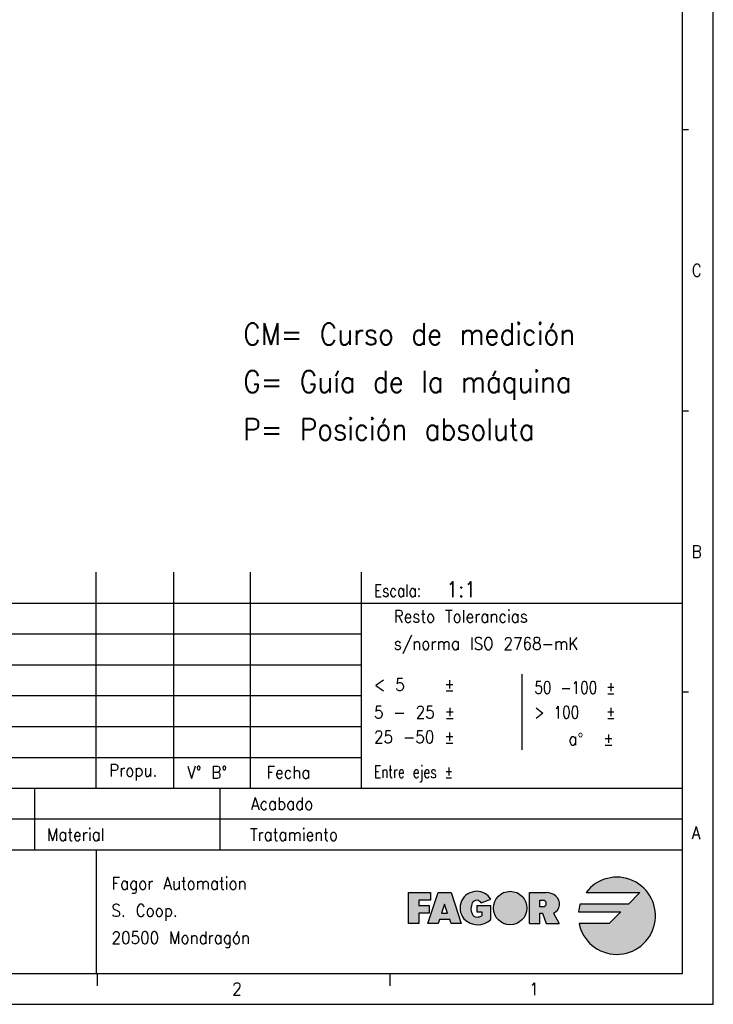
# Model space of a CAD drawing. Header units: millimetres. Extents: x -285 to 870, y -217 to 203.
# Tile 10 of 22: x 197 to 309, y -217 to -58. Entities that reach past the tile are written whole.
import ezdxf

# ---------------------------------------------------------------- set-up
doc = ezdxf.new("R2010")
doc.units = ezdxf.units.MM
doc.layers.add('1', color=7, linetype='Continuous')
doc.styles.add('CONVERTER_11', font='txt.shx', dxfattribs={"width": 0.9})
doc.styles.add('CONVERTER_12', font='txt.shx', dxfattribs={"width": 0.81})
doc.styles.add('CONVERTER_13', font='txt.shx', dxfattribs={"width": 0.72})

# ---------------------------------------------------------------- blocks, each defined once
blk = doc.blocks.new('tolerancias', base_point=(252.2098802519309, -182.0197288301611))
at = {"layer": '1', "color": 2, "char_height": 2, "line_spacing_factor": 1.32052821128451}
for s, insert, attachment_point, style in [('Resto Tolerancias\\Ps/norma ISO 2768-mK', (257.4198552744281, -156.7119726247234), 4, 'CONVERTER_11'), ('< 5    ±', (254.2098802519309, -166.241923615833), 7, 'CONVERTER_11'), ('50 -100 ±', (280.2098802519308, -166.6999236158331), 7, 'CONVERTER_12'), ('5 - 25 ±', (254.2098802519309, -170.6999236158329), 7, 'CONVERTER_11'), ('> 100   ±', (280.2098802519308, -170.6999236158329), 7, 'CONVERTER_12'), ('a{\\Fgdt;~}  ±', (285.7353826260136, -175.0258946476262), 7, 'CONVERTER_11'), ('25 -50 ±', (254.2098802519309, -174.699923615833), 7, 'CONVERTER_11')]:
    blk.add_mtext(s, dxfattribs=dict(at, insert=insert, attachment_point=attachment_point, style=style))
blk = doc.blocks.new('Marco_a2', base_point=(304.2098802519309, -212.0197288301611))
at = {"layer": '1', "linetype": 'Continuous'}
h = blk.add_hatch(color=2, dxfattribs=at)
edge = h.paths.add_edge_path()
edge.add_line((297.3270221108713, -198.9261115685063), (295.4520221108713, -200.8011115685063))
edge.add_line((295.4520221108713, -200.8011115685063), (287.6149021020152, -200.8011115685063))
edge.add_arc((293.5770221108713, -202.6761115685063), 6.250000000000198, 162.5423968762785, 174.2608295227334)
edge.add_line((287.3583506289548, -202.0511115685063), (294.2020221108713, -202.0511115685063))
edge.add_line((294.2020221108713, -202.0511115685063), (292.3270221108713, -203.9261115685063))
edge.add_line((292.3270221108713, -203.9261115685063), (287.4532977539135, -203.9261115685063))
edge.add_arc((293.5770221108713, -202.6761115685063), 6.249999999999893, 191.5369590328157, 503.130102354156)
edge.add_line((288.5770221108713, -198.9261115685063), (297.3270221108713, -198.9261115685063))
blk.add_hatch(color=2, dxfattribs=at).paths.add_polyline_path([(263.3686887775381, -200.1761115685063), (261.4936887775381, -200.1761115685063), (261.4936887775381, -201.0094449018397), (263.1603554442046, -201.0094449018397), (263.1603554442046, -201.8427782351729), (263.1603554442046, -202.2594449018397), (261.4936887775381, -202.2594449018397), (261.4936887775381, -203.9261115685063), (259.8270221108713, -203.9261115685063), (259.8270221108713, -198.9261115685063), (263.3686887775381, -198.9261115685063)])
h = blk.add_hatch(color=2, dxfattribs=at)
h.paths.add_polyline_path([(266.7020221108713, -203.9261115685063), (266.4936887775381, -203.3011115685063), (264.8270221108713, -203.3011115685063), (264.6186887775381, -203.9261115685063), (262.9520221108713, -203.9261115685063), (264.6186887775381, -198.9261115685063), (266.7020221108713, -198.9261115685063), (268.3686887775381, -203.9261115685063)])
h.paths.add_polyline_path([(265.6603554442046, -200.8011115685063), (265.1742443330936, -202.2594449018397), (266.1464665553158, -202.2594449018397)], flags=16)
h = blk.add_hatch(color=2, dxfattribs=at)
edge = h.paths.add_edge_path()
edge.add_arc((270.8686887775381, -201.4261115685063), 2.7083333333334, 90, 219.5977388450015)
edge.add_arc((271.0473643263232, -201.0301720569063), 3.104272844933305, 223.1289646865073, 312.9832702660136)
edge.add_line((273.163810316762, -203.3011115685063), (273.163810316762, -201.0094449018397))
edge.add_line((273.163810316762, -201.0094449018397), (270.8721436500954, -201.0094449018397))
edge.add_line((270.8721436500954, -201.0094449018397), (270.8721436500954, -202.0511115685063))
edge.add_line((270.8721436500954, -202.0511115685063), (271.7054769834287, -202.0511115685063))
edge.add_line((271.7054769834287, -202.0511115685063), (271.7054769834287, -202.6761115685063))
edge.add_arc((270.8721436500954, -201.1136115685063), 1.7708333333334, 270, 298.0724869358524, ccw=False)
edge.add_arc((270.8721436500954, -202.0511115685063), 0.8333333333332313, 202.6198649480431, 270, ccw=False)
edge.add_arc((272.1221436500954, -201.5302782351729), 2.187500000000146, 154.6230664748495, 202.6198649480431, ccw=False)
edge.add_arc((270.8697757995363, -201.0094482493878), 0.8353864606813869, 29.918998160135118, 150.0810018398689, ccw=False)
edge.add_line((271.5938314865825, -200.5927782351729), (273.1508661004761, -199.9677782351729))
edge.add_arc((270.8686887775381, -201.4261115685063), 2.708333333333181, 32.57897039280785, 90)
h = blk.add_hatch(color=2, dxfattribs=at)
edge = h.paths.add_edge_path()
edge.add_arc((276.2851822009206, -201.4261115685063), 2.708333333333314, 0, 360)
h = blk.add_hatch(color=2, dxfattribs=at)
edge = h.paths.add_edge_path()
edge.add_arc((282.6421219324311, -200.7497949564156), 1.643411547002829, -66.72332945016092, 50.761309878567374, ccw=False)
edge.add_line((283.2915513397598, -202.2594449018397), (284.2181257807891, -203.9261115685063))
edge.add_line((284.2181257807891, -203.9261115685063), (282.1364001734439, -203.9261115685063))
edge.add_line((282.1364001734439, -203.9261115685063), (281.5114001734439, -202.2594449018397))
edge.add_line((281.5114001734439, -202.2594449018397), (281.0947335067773, -202.2594449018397))
edge.add_line((281.0947335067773, -202.2594449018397), (281.0947335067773, -203.9261115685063))
edge.add_line((281.0947335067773, -203.9261115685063), (279.4280668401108, -203.9261115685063))
edge.add_line((279.4280668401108, -203.9261115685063), (279.4280668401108, -198.9261115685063))
edge.add_line((279.4280668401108, -198.9261115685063), (281.0947335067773, -198.9261115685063))
edge.add_line((281.0947335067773, -198.9261115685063), (282.1364001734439, -198.9261115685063))
edge.add_arc((282.1364001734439, -201.3690169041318), 2.442905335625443, 50.761309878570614, 90, ccw=False)
edge = h.paths.add_edge_path(flags=16)
edge.add_arc((281.6155668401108, -200.6969449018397), 0.5208333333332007, 270, 450)
edge.add_line((281.6155668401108, -200.1761115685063), (281.0947335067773, -200.1761115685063))
edge.add_line((281.0947335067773, -200.1761115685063), (281.0947335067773, -201.2177782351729))
edge.add_line((281.0947335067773, -201.2177782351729), (281.6155668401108, -201.2177782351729))
at = {"layer": '1', "color": 2, "linetype": 'Continuous'}
for p, q in [((309.2098802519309, -217.0197288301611), (309.2098802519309, 202.9802711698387)), ((305.2098802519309, -75.35306215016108), (304.2098802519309, -75.35306215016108)), ((305.2098802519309, -120.9086177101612), (304.2098802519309, -120.9086177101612)), ((119.209880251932, -152.0197288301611), (304.2098802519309, -152.0197288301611)), ((119.209880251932, -157.0197288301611), (252.2098802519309, -157.0197288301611)), ((119.209880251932, -162.0197288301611), (252.2098802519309, -162.0197288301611)), ((278.2098802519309, -175.8195195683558), (278.2098802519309, -163.518067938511)), ((119.209880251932, -167.0197288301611), (252.2098802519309, -167.0197288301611)), ((305.2098802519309, -166.4641732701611), (304.2098802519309, -166.4641732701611)), ((119.209880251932, -172.0197288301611), (252.2098802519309, -172.0197288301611)), ((119.209880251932, -177.0197288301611), (252.2098802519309, -177.0197288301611)), ((304.2098802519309, -187.0197288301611), (119.209880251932, -187.0197288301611)), ((259.8270221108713, -198.9261115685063), (263.3686887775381, -198.9261115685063)), ((259.8270221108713, -203.9261115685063), (259.8270221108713, -198.9261115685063)), ((262.9520221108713, -203.9261115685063), (264.6186887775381, -198.9261115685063)), ((263.3686887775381, -198.9261115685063), (263.3686887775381, -200.1761115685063)), ((264.6186887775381, -198.9261115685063), (266.7020221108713, -198.9261115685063)), ((266.7020221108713, -198.9261115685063), (268.3686887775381, -203.9261115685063)), ((279.4280668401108, -203.9261115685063), (279.4280668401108, -198.9261115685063)), ((279.4280668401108, -198.9261115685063), (281.0947335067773, -198.9261115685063)), ((281.0947335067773, -198.9261115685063), (282.1364001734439, -198.9261115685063)), ((288.5770221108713, -198.9261115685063), (297.3270221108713, -198.9261115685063)), ((297.3270221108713, -198.9261115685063), (295.4520221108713, -200.8011115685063)), ((261.4936887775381, -200.1761115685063), (261.4936887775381, -201.0094449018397)), ((263.3686887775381, -200.1761115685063), (261.4936887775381, -200.1761115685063)), ((265.6603554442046, -200.8011115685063), (265.1742443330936, -202.2594449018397)), ((266.1464665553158, -202.2594449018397), (265.6603554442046, -200.8011115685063)), ((271.5938314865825, -200.5927782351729), (273.1508661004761, -199.9677782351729)), ((281.0947335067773, -200.1761115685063), (281.6155668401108, -200.1761115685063)), ((281.0947335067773, -201.2177782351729), (281.0947335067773, -200.1761115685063)), ((295.4520221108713, -200.8011115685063), (287.6149021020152, -200.8011115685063)), ((261.4936887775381, -201.0094449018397), (263.1603554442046, -201.0094449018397)), ((261.4936887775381, -202.2594449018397), (261.4936887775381, -203.9261115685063)), ((263.1603554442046, -202.2594449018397), (261.4936887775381, -202.2594449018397)), ((263.1603554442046, -201.0094449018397), (263.1603554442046, -201.8427782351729)), ((263.1603554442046, -201.8427782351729), (263.1603554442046, -202.2594449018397)), ((265.1742443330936, -202.2594449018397), (266.1464665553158, -202.2594449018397)), ((270.8721436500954, -201.0094449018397), (273.163810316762, -201.0094449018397)), ((270.8721436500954, -201.0094449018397), (270.8721436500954, -202.0511115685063)), ((270.8721436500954, -202.0511115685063), (271.7054769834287, -202.0511115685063)), ((271.7054769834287, -202.0511115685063), (271.7054769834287, -202.6761115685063)), ((273.163810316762, -203.3011115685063), (273.163810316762, -201.0094449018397)), ((281.6155668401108, -201.2177782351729), (281.0947335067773, -201.2177782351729)), ((281.0947335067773, -203.9261115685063), (281.0947335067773, -202.2594449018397)), ((281.0947335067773, -202.2594449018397), (281.5114001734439, -202.2594449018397)), ((281.5114001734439, -202.2594449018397), (282.1364001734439, -203.9261115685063)), ((283.2915513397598, -202.2594449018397), (284.2181257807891, -203.9261115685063)), ((287.3583506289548, -202.0511115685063), (294.2020221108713, -202.0511115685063)), ((294.2020221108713, -202.0511115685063), (292.3270221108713, -203.9261115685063)), ((261.4936887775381, -203.9261115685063), (259.8270221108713, -203.9261115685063)), ((264.6186887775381, -203.9261115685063), (262.9520221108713, -203.9261115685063)), ((264.8270221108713, -203.3011115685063), (264.6186887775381, -203.9261115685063)), ((266.4936887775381, -203.3011115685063), (264.8270221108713, -203.3011115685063)), ((266.7020221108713, -203.9261115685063), (266.4936887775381, -203.3011115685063)), ((268.3686887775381, -203.9261115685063), (266.7020221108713, -203.9261115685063)), ((279.4280668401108, -203.9261115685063), (281.0947335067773, -203.9261115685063)), ((282.1364001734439, -203.9261115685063), (284.2181257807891, -203.9261115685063)), ((292.3270221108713, -203.9261115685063), (287.4532977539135, -203.9261115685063)), ((209.3765469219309, -212.0197288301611), (209.3765469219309, -214.0197288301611)), ((256.7932135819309, -212.0197288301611), (256.7932135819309, -214.0197288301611)), ((-284.7901197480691, -217.0197288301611), (309.2098802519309, -217.0197288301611))]:
    blk.add_line(p, q, dxfattribs=at)
at = {"layer": '1', "color": 7, "linetype": 'Continuous'}
for p, q in [((304.2098802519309, -212.0197288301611), (304.2098802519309, 197.9802711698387)), ((209.2098802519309, -182.0197288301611), (209.2098802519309, -147.0197288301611)), ((221.7098802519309, -147.0197288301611), (221.7098802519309, -182.0197288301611)), ((234.2098802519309, -182.0197288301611), (234.2098802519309, -147.0197288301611)), ((252.2098802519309, -182.0197288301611), (252.2098802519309, -147.0197288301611)), ((184.2098802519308, -182.0197288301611), (199.2098802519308, -182.0197288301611)), ((199.2098802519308, -182.0197288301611), (199.2098802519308, -192.0197288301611)), ((199.2098802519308, -182.0197288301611), (304.2098802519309, -182.0197288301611)), ((229.2098802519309, -182.0197288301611), (229.2098802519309, -192.0197288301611)), ((119.209880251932, -192.0197288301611), (304.2098802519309, -192.0197288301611)), ((209.2098802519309, -192.0197288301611), (209.2098802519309, -212.0197288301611)), ((-264.7901197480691, -212.0197288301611), (304.2098802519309, -212.0197288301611))]:
    blk.add_line(p, q, dxfattribs=at)
at = {"layer": '1', "color": 2, "linetype": 'Continuous'}
blk.add_circle((276.2851822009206, -201.4261115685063), 2.708333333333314, dxfattribs=at)
for centre, radius, start, end in [((293.5770221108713, -202.6761115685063), 6.249999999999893, 191.5369590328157, 143.130102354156), ((270.8686887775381, -201.4261115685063), 2.7083333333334, 90, 219.5977388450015), ((270.8686887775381, -201.4261115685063), 2.708333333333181, 32.57897039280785, 90), ((282.1364001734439, -201.3690169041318), 2.442905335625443, 50.76130987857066, 90), ((272.1221436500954, -201.5302782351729), 2.187500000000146, 154.6230664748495, 202.619864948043), ((270.8697757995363, -201.0094482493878), 0.8353864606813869, 29.91899816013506, 150.0810018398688), ((281.6155668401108, -200.6969449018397), 0.5208333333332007, 270, 90), ((282.6421219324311, -200.7497949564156), 1.643411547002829, 293.2766705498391, 50.76130987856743), ((293.5770221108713, -202.6761115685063), 6.250000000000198, 162.5423968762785, 174.2608295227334), ((270.8721436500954, -202.0511115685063), 0.8333333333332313, 202.6198649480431, 270), ((271.0473643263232, -201.0301720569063), 3.104272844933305, 223.1289646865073, 312.9832702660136), ((270.8721436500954, -201.1136115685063), 1.7708333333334, 270, 298.0724869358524)]:
    blk.add_arc(centre, radius, start, end, dxfattribs=at)
at = {"layer": '1', "color": 2, "style": 'CONVERTER_12', "width": 0.81}
blk.add_text('Escala:', height=2, dxfattribs=at).set_placement((254.2098802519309, -151.0197288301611))
at = {"layer": '1', "color": 2, "char_height": 2}
for s, insert, attachment_point, line_spacing_factor, style in [('C', (305.7098802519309, -98.13083993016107), 4, 1.20048019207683, 'CONVERTER_11'), ('B', (305.7098802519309, -143.6863954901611), 4, 1.20048019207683, 'CONVERTER_11'), ('Propu.', (211.2975732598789, -179.4519769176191), 4, 1.32052821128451, 'CONVERTER_11'), ('V° B°', (223.946333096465, -179.4519769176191), 4, 1.20048019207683, 'CONVERTER_11'), ('Fecha', (236.8037390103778, -179.4519769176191), 4, 1.32052821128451, 'CONVERTER_11'), ('Entre ejes ±', (254.2098802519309, -181.0197288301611), 7, 1.32052821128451, 'CONVERTER_13'), ('Acabado', (244.3758618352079, -184.5197288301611), 6, 1.32052821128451, 'CONVERTER_11'), ('Material', (201.2098802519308, -189.5197288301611), 4, 1.32052821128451, 'CONVERTER_11'), ('Tratamiento', (248.3758618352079, -189.5197288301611), 6, 1.32052821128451, 'CONVERTER_11'), ('A', (305.7098802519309, -189.2419510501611), 4, 1.20048019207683, 'CONVERTER_11'), ('Fagor Automation\\PS. Coop.\\P20500 Mondragón', (211.6833092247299, -202.1551470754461), 4, 1.32052821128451, 'CONVERTER_11'), ('2', (231.2353066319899, -214.5147636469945), 4, 1.20048019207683, 'CONVERTER_11'), ('1', (279.4015469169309, -214.5220903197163), 4, 1.20048019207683, 'CONVERTER_11')]:
    blk.add_mtext(s, dxfattribs=dict(at, insert=insert, attachment_point=attachment_point, line_spacing_factor=line_spacing_factor, style=style))
blk = doc.blocks.new('Top', base_point=(304.2098802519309, -212.0197288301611))
blk.add_blockref('Marco_a2', (304.2098802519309, -212.0197288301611))
at = {"layer": '1'}
blk.add_blockref('tolerancias', (252.2098802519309, -182.0197288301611), dxfattribs=at)

msp = doc.modelspace()

# ---------------------------------------------------------------- block references
msp.add_blockref('Top', (304.2098802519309, -212.0197288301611))

# ---------------------------------------------------------------- texts
at = {"layer": '1', "color": 2, "style": 'CONVERTER_11', "width": 0.9}
msp.add_text('1:1', height=2.5, dxfattribs=at).set_placement((265.952865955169, -151.04383885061))
at = {"layer": '1', "color": 2, "insert": (233.03275067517, -125.610324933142), "char_height": 3.5, "attachment_point": 7, "line_spacing_factor": 1.32052821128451, "style": 'CONVERTER_11'}
msp.add_mtext('CM= Curso de medición\\PG= Guía de la máquina\\PP= Posición absoluta', dxfattribs=at)

doc.saveas('drawing.dxf')
